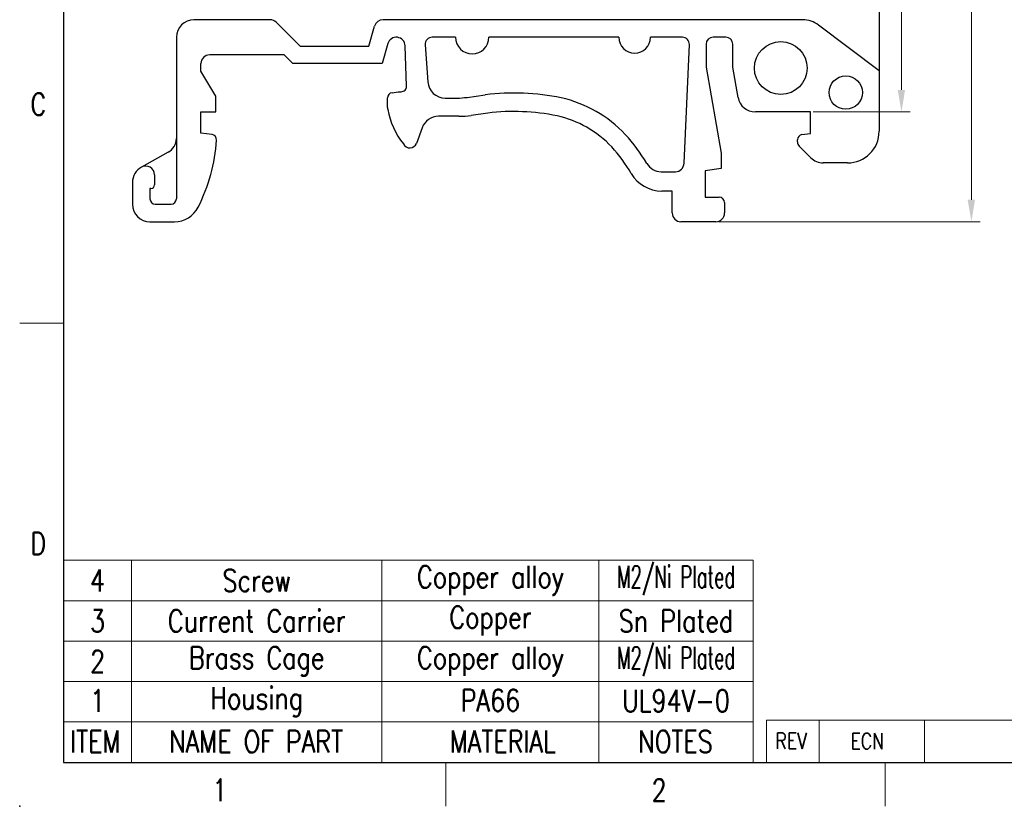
# Model space of a CAD drawing. Header units: inches. Extents: x 3728 to 5427, y -2494 to -825.
# Tile 1 of 16: x 5130 to 5242, y -2494 to -2405. Entities that reach past the tile are written whole.
import ezdxf
from ezdxf.enums import TextEntityAlignment as Align

# ---------------------------------------------------------------- set-up
doc = ezdxf.new("R2010")
doc.units = ezdxf.units.IN
doc.header["$MEASUREMENT"] = 0
doc.layers.get('0').update_dxf_attribs({"lineweight": 30})
doc.layers.get('Defpoints').update_dxf_attribs({"lineweight": 13})
for name, color, linetype, lineweight in [('TEXT', 6, 'Continuous', 13), ('尺寸线', 3, 'Continuous', 13), ('轮廓线', 7, 'Continuous', 30)]:
    doc.layers.add(name, color=color, linetype=linetype, lineweight=lineweight)
doc.styles.add('Romans-高1.8', font='romans.shx', dxfattribs={"width": 0.8, "height": 1.8})
doc.styles.add('romans-高2.5', font='romans.shx', dxfattribs={"width": 0.8, "height": 2.5})
doc.styles.add('romans-高3.5', font='romans.shx', dxfattribs={"width": 0.8, "height": 3.5})
doc.styles.add('宋体-高2.5', font='txt', dxfattribs={"width": 0.8, "height": 2.5})
doc.dimstyles.new('A4_0.5-Rev.1.1', dxfattribs={"dimtxt": 2.5, "dimasz": 2.5, "dimexe": 1, "dimexo": 0.3, "dimgap": 1, "dimtad": 1, "dimlfac": 0.5, "dimzin": 1, "dimdsep": 46, "dimtxsty": 'romans-高2.5', "dimcen": 1, "dimclrd": 256, "dimclre": 256, "dimclrt": 256, "dimadec": 1, "dimazin": 0, "dimtfac": 1, "dimtmove": 0, "dimatfit": 3, "dimfxl": 1, "dimtolj": 1, "dimtzin": 0, "dimlwd": -1, "dimlwe": -1, "dimarcsym": 0})

# ---------------------------------------------------------------- blocks, each defined once
blk = doc.blocks.new('FOR-1754 Rev.1.1-A4客户图')
at = {"layer": 'TEXT'}
for p, q in [((-287, 50), (-292, 50)), ((-243.5, 0), (-243.5, -5)), ((-193.5, 0), (-193.5, -5))]:
    blk.add_line(p, q, dxfattribs=at)
at = {"layer": '尺寸线'}
for p, q in [((-207, 4.8), (-120, 4.8)), ((-207, 4.8), (-207, 0)), ((-201, 4.8), (-201, 0)), ((-189, 4.8), (-189, 0))]:
    blk.add_line(p, q, dxfattribs=at)
at = {"layer": '轮廓线'}
for p, q in [((-287, 200), (-287, 0)), ((-287, 0), (-74.67, 0))]:
    blk.add_line(p, q, dxfattribs=at)
blk.add_point((-292, -5), dxfattribs=at)
at = {"layer": 'TEXT', "width": 0.8}
for s, height, style, p in [('C', 2.5, 'romans-高2.5', (-290.78, 73.66)), ('D', 2.5, 'romans-高2.5', (-290.78, 23.66)), ('REV', 1.8, 'Romans-高1.8', (-205.97, 1.55)), ('ECN', 1.8, 'Romans-高1.8', (-197.43, 1.52)), ('1', 2.5, 'romans-高2.5', (-270.07, -4.41)), ('2', 2.5, 'romans-高2.5', (-220.07, -4.41))]:
    blk.add_text(s, height=height, dxfattribs=dict(at, style=style)).set_placement(p)
at = {"layer": '尺寸线', "width": 0.8}
for tag, height, style, p in [('/', 2.5, 'romans-高2.5', (-94.89, 30.44)), ('/', 2.5, 'romans-高2.5', (-96.71, 25.38)), ('/', 2.5, 'romans-高2.5', (-102.11, 20.6)), ('15EDGKNM-3.81-XXP-1Y-1000A(H)', 3.5, 'romans-高3.5', (-40.89, 11.73)), ('CENGMZ_2018.10.18', 2.5, 'romans-高2.5', (-97.54, 6.17)), ('15EDGKNM-3.5-C04', 2.5, 'romans-高2.5', (-47.36, 6.2)), ('T0-1', 2.5, 'romans-高2.5', (-5.69, 6.17)), ('CUSTOMER_DRAWING', 2.5, 'romans-高2.5', (-56.48, 1.21)), ('2:1', 2.5, 'romans-高2.5', (-23.28, 1.2)), ('1/1', 2.5, 'romans-高2.5', (-5.77, 1.37))]:
    blk.add_attdef(tag, text='', height=height, dxfattribs=dict(at, style=style)).set_placement(p, align=Align.CENTER)
at = {"layer": '尺寸线', "style": '宋体-高2.5', "width": 0.8}
blk.add_attdef('/', text='', height=2.5, dxfattribs=at).set_placement((-55.64, 31.97), align=Align.MIDDLE_LEFT)
blk = doc.blocks.new('*D10')
at = {"layer": 'Defpoints', "color": 0, "transparency": 16777216}
for p in [(5207.03, -2346.05), (5230.33, -2346.05), (5219.99, -2415.15)]:
    blk.add_point(p, dxfattribs=at)
at = {"layer": '尺寸线', "transparency": 16777216}
for p, q in [((5207.33, -2346.05), (5231.33, -2346.05)), ((5230.33, -2412.65), (5230.33, -2348.55)), ((5220.29, -2415.15), (5231.33, -2415.15))]:
    blk.add_line(p, q, dxfattribs=at)
for points in [[(5229.91, -2348.55), (5230.74, -2348.55), (5230.33, -2346.05)], [(5229.91, -2412.65), (5230.74, -2412.65), (5230.33, -2415.15)]]:
    blk.add_solid(points, dxfattribs=at)
at = {"layer": '尺寸线', "transparency": 16777216, "insert": (5228.08, -2380.6), "char_height": 2.5, "attachment_point": 5, "rotation": 90, "style": 'romans-高2.5'}
blk.add_mtext('\\A1;34.55', dxfattribs=at)
blk = doc.blocks.new('*D11')
at = {"layer": 'Defpoints', "color": 0, "transparency": 16777216}
for p in [(5207.03, -2346.05), (5238.29, -2346.05), (5209.19, -2427.65)]:
    blk.add_point(p, dxfattribs=at)
at = {"layer": '尺寸线', "transparency": 16777216}
for p, q in [((5207.33, -2346.05), (5239.29, -2346.05)), ((5238.29, -2425.15), (5238.29, -2348.55)), ((5209.49, -2427.65), (5239.29, -2427.65))]:
    blk.add_line(p, q, dxfattribs=at)
for points in [[(5237.87, -2348.55), (5238.7, -2348.55), (5238.29, -2346.05)], [(5237.87, -2425.15), (5238.7, -2425.15), (5238.29, -2427.65)]]:
    blk.add_solid(points, dxfattribs=at)
at = {"layer": '尺寸线', "transparency": 16777216, "insert": (5236.04, -2387.47), "char_height": 2.5, "attachment_point": 5, "rotation": 90, "style": 'romans-高2.5'}
blk.add_mtext('\\A1;40.80', dxfattribs=at)

msp = doc.modelspace()

# ---------------------------------------------------------------- linework, layer by layer
at = {"color": 7, "linetype": 'Continuous'}
for p, q in [((5227.791, -2400.858), (5227.791, -2417.348)), ((5158.465, -2404.648), (5149.791, -2404.648)), ((5159.172, -2404.941), (5161.879, -2407.648)), ((5219.086, -2404.648), (5171.323, -2404.648)), ((5169.709, -2407.648), (5170.362, -2405.372)), ((5227.791, -2410.458), (5220.893, -2405.253)), ((5147.791, -2406.648), (5147.791, -2425.048)), ((5171.869, -2407.372), (5171.216, -2409.648)), ((5179.567, -2406.648), (5176.915, -2406.648)), ((5198.167, -2406.648), (5183.367, -2406.648)), ((5205.391, -2406.648), (5201.767, -2406.648)), ((5210.331, -2406.648), (5208.891, -2406.648)), ((5161.879, -2407.648), (5169.709, -2407.648)), ((5173.991, -2412.227), (5173.829, -2407.613)), ((5176.117, -2407.503), (5176.411, -2411.707)), ((5205.591, -2420.992), (5206.191, -2407.483)), ((5208.091, -2407.448), (5208.091, -2410.048)), ((5211.131, -2410.048), (5211.131, -2407.448)), ((5160.051, -2408.648), (5151.696, -2408.648)), ((5161.051, -2409.648), (5160.051, -2408.648)), ((5150.591, -2410.518), (5150.591, -2409.648)), ((5152.291, -2413.348), (5150.591, -2410.518)), ((5171.216, -2409.648), (5161.051, -2409.648)), ((5208.091, -2410.048), (5209.791, -2419.848)), ((5211.728, -2413.489), (5211.131, -2410.048)), ((5172.342, -2412.958), (5173.036, -2412.848)), ((5173.036, -2412.848), (5173.391, -2412.848)), ((5152.291, -2415.148), (5152.291, -2413.348)), ((5171.836, -2414.648), (5171.836, -2413.55)), ((5178.406, -2413.568), (5179.741, -2413.568)), ((5180.879, -2413.486), (5182.957, -2413.188)), ((5150.591, -2417.548), (5150.591, -2415.148)), ((5150.591, -2415.148), (5152.291, -2415.148)), ((5219.991, -2415.148), (5213.698, -2415.148)), ((5219.991, -2417.59), (5219.991, -2415.148)), ((5179.946, -2415.639), (5177.641, -2415.639)), ((5183.236, -2415.269), (5181.367, -2415.537)), ((5175.762, -2416.955), (5175.119, -2418.721)), ((5151.854, -2417.725), (5150.591, -2417.548)), ((5218.491, -2418.548), (5218.491, -2418.322)), ((5219.007, -2417.728), (5219.991, -2417.59)), ((5220.015, -2420.362), (5218.696, -2419.043)), ((5146.863, -2419.742), (5143.821, -2421.428)), ((5209.791, -2419.848), (5209.791, -2421.595)), ((5202.978, -2421.948), (5204.592, -2421.948)), ((5209.791, -2421.595), (5207.991, -2421.848)), ((5207.991, -2421.848), (5207.991, -2424.848)), ((5224.191, -2420.948), (5221.429, -2420.948)), ((5145.306, -2422.303), (5145.306, -2423.448)), ((5142.791, -2423.178), (5142.791, -2425.648)), ((5144.791, -2423.848), (5144.791, -2425.048)), ((5144.906, -2423.848), (5144.791, -2423.848)), ((5204.231, -2424.148), (5203.036, -2424.148)), ((5204.231, -2426.648), (5204.231, -2424.148)), ((5207.991, -2424.848), (5209.591, -2424.848)), ((5145.391, -2425.648), (5147.191, -2425.648)), ((5210.191, -2425.448), (5210.191, -2426.648)), ((5144.791, -2427.648), (5147.591, -2427.648)), ((5209.191, -2427.648), (5205.231, -2427.648))]:
    msp.add_line(p, q, dxfattribs=at)
for centre, radius in [((5216.591, -2410.148), 3.004), ((5223.991, -2412.948), 1.9)]:
    msp.add_circle(centre, radius, dxfattribs=at)
for centre, radius, start, end in [((5149.791, -2406.648), 2, 90, 180), ((5158.465, -2405.648), 1, 45, 90), ((5171.323, -2405.648), 1, 90, 164), ((5219.086, -2407.648), 3, 52.96144, 90), ((5172.83, -2407.648), 1, 2, 164), ((5176.915, -2407.448), 0.8, 90, 184), ((5181.467, -2406.648), 1.9, 180, 0), ((5199.967, -2406.648), 1.8, 180, 0), ((5205.391, -2407.448), 0.8, 357.45687, 90), ((5208.891, -2407.448), 0.8, 90, 180), ((5210.331, -2407.448), 0.8, 0, 90), ((5151.591, -2409.648), 1, 90, 180), ((5151.696, -2409.648), 1, 90, 96.0428), ((5178.406, -2411.568), 2, 184, 270), ((5172.436, -2413.55), 0.6, 99, 180), ((5173.391, -2412.248), 0.6, 270, 2), ((5186.178, -2440.172), 27.176, 78.47786, 96.80867), ((5179.741, -2405.568), 8, 270, 278.17864), ((5188.406, -2427.611), 14.427, 43.34923, 77.18132), ((5213.698, -2413.148), 2, 189.84113, 270), ((5173.036, -2414.648), 1.2, 180, 190.52627), ((5180.627, -2413.237), 8.921, 190.52627, 218.46028), ((5186.179, -2440.203), 25.107, 78.61196, 96.73075), ((5177.641, -2417.639), 2, 90, 160), ((5179.946, -2405.639), 10, 270, 278.16802), ((5188.405, -2427.612), 12.328, 43.47505, 77.2026), ((5224.191, -2417.348), 3.6, 270, 0), ((5145.991, -2418.168), 1.8, 299, 0), ((5132.417, -2416.982), 20, 333.1968, 356.04658), ((5151.771, -2418.319), 0.6, 356.04658, 82), ((5184.773, -2430.709), 19.197, 30.3552, 42.63103), ((5219.091, -2418.322), 0.6, 98, 180), ((5219.191, -2418.548), 0.7, 180, 225), ((5174.367, -2418.448), 0.8, 205, 340), ((5184.773, -2430.709), 17.097, 30.04097, 42.63103), ((5221.429, -2418.948), 2, 225, 270), ((5144.791, -2423.178), 2, 119, 180), ((5144.306, -2422.303), 1, 0, 119.00001), ((5202.978, -2420.048), 1.9, 210.3552, 270), ((5204.592, -2420.948), 1, 270, 357.45687), ((5203.036, -2420.148), 4, 210.04097, 270), ((5144.906, -2423.448), 0.4, 270, 0), ((5145.391, -2425.048), 0.6, 180, 270), ((5147.191, -2425.048), 0.6, 270, 0), ((5209.591, -2425.448), 0.6, 0, 90), ((5144.791, -2425.648), 2, 180, 270), ((5147.591, -2424.648), 3, 270, 333.1968), ((5205.231, -2426.648), 1, 180, 270), ((5209.191, -2426.648), 1, 270, 0)]:
    msp.add_arc(centre, radius, start, end, dxfattribs=at)
at = {"layer": '尺寸线'}
for p, q in [((5134.96, -2479.342), (5134.96, -2466.183)), ((5134.96, -2466.183), (5213.46, -2466.183)), ((5142.692, -2479.342), (5142.692, -2466.183)), ((5171.197, -2479.342), (5171.197, -2466.183)), ((5195.888, -2479.342), (5195.888, -2466.183)), ((5213.46, -2466.183), (5213.46, -2489.183)), ((5134.96, -2470.783), (5213.46, -2470.783)), ((5134.96, -2475.383), (5213.46, -2475.383)), ((5134.96, -2489.183), (5134.96, -2479.342)), ((5134.96, -2479.983), (5213.46, -2479.983)), ((5142.692, -2489.183), (5142.692, -2479.342)), ((5171.197, -2489.183), (5171.197, -2479.342)), ((5195.888, -2489.183), (5195.888, -2479.342)), ((5134.96, -2484.583), (5213.46, -2484.583)), ((5136.845, -2489.183), (5213.46, -2489.183))]:
    msp.add_line(p, q, dxfattribs=at)

# ---------------------------------------------------------------- block references
msp.add_blockref('FOR-1754 Rev.1.1-A4客户图', (5421.96, -2489.183))

# ---------------------------------------------------------------- texts
at = {"layer": 'TEXT', "style": 'romans-高2.5', "width": 0.8}
for s, p in [('ITEM', (5135.706, -2488.067)), ('NAME OF PART', (5146.972, -2488.067)), ('MATERIAL', (5178.906, -2488.067)), ('NOTES', (5200.365, -2488.067))]:
    msp.add_text(s, height=2.5, dxfattribs=at).set_placement(p)
at = {"layer": '尺寸线', "char_height": 2.5, "attachment_point": 5, "style": 'romans-高2.5'}
for s, insert, width in [('Copper alloy', (5183.542, -2468.483), 24.69092), ('4', (5138.826, -2468.487), 2.85202), ('Screw', (5156.944, -2468.483), 28.50515), ('{\\W0.6;M2/Ni Plated}', (5204.674, -2468.487), 23.21247), ('3', (5138.826, -2473.087), 2.85202), ('Current Carrier', (5156.944, -2473.083), 28.50515), ('Copper', (5183.542, -2473.083), 24.69092), ('Sn Plated', (5204.674, -2473.087), 23.21247), ('2', (5138.826, -2477.687), 2.85202), ('Brass Cage', (5156.944, -2477.683), 28.50515), ('Copper alloy', (5183.542, -2477.683), 24.69092), ('{\\W0.6;M2/Ni Plated}', (5204.674, -2477.687), 23.21247), ('1', (5138.826, -2482.168), 2.85202), ('Housing', (5156.944, -2482.283), 28.50515), ('PA66', (5183.542, -2482.123), 24.69092), ('UL94V-0', (5204.674, -2482.168), 2.85202)]:
    msp.add_mtext(s, dxfattribs=dict(at, insert=insert, width=width))

# ---------------------------------------------------------------- dimensions: what is measured, and where the dimension line sits
at = {"layer": '尺寸线'}
dim = msp.add_linear_dim(base=(5230.328, -2346.048), p1=(5219.991, -2415.148), p2=(5207.029, -2346.048), angle=90, dimstyle='A4_0.5-Rev.1.1', dxfattribs=at)
dim.commit()
dim.dimension.update_dxf_attribs({"geometry": '*D10', "text_midpoint": (5228.078, -2380.598)})
dim = msp.add_linear_dim(base=(5238.288, -2346.048), p1=(5209.191, -2427.648), p2=(5207.029, -2346.048), angle=90, dimstyle='A4_0.5-Rev.1.1', dxfattribs=at)
dim.commit()
dim.dimension.update_dxf_attribs({"geometry": '*D11', "text_midpoint": (5238.288, -2387.473), "dimtype": 160})

doc.saveas('drawing.dxf')
